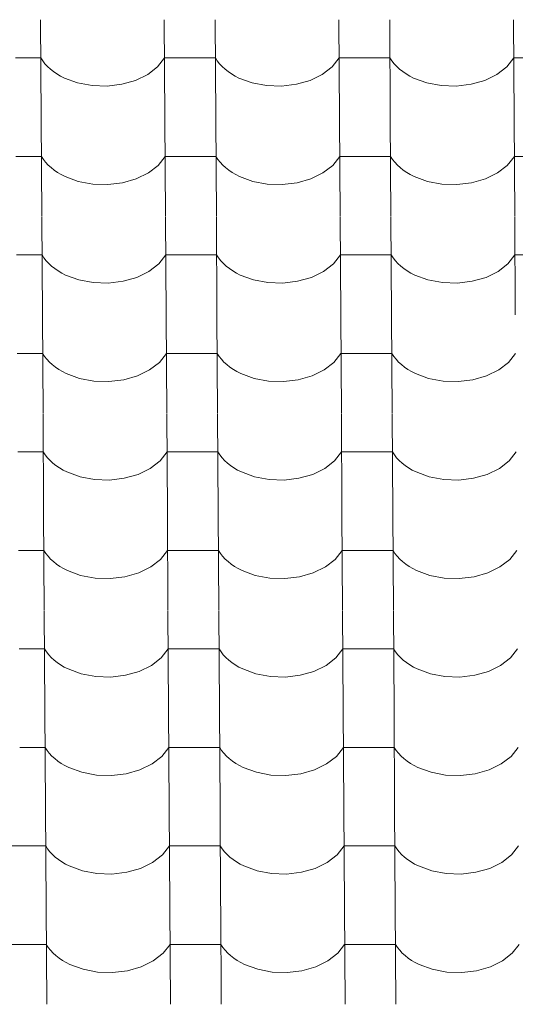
# Model space of a CAD drawing. Header units: millimetres. Extents: x -29001 to 109416, y -1251 to 13451.
# Tile 160 of 163: x -3480 to -3012, y 9032 to 9962. Entities that reach past the tile are written whole.
import ezdxf

# ---------------------------------------------------------------- set-up
doc = ezdxf.new("R2010")
doc.units = ezdxf.units.MM
doc.header["$MEASUREMENT"] = 0
doc.layers.add('POHLED JIŽNÍ_1_Konstrukce - nosné', color=7, linetype='Continuous')
doc.layers.add('POHLED JIŽNÍ_1_Nové_Výplně - Povrchové', color=7, linetype='Continuous')

# ---------------------------------------------------------------- blocks, each defined once
blk = doc.blocks.new('*X1', base_point=(-31394.74, -25864.88))
at = {"layer": 'POHLED JIŽNÍ_1_Nové_Výplně - Povrchové', "color": 21, "linetype": 'Continuous', "lineweight": 20, "true_color": 0xffaaaa}
for p, q in [((-3460.69, 9962.19), (-3460.11, 9869.52)), ((-3343.72, 9962.19), (-3343.14, 9869.52)), ((-3295.69, 9962.19), (-3295.11, 9869.52)), ((-3178.73, 9962.19), (-3178.15, 9869.52)), ((-3130.69, 9962.19), (-3130.11, 9869.52)), ((-3013.73, 9962.19), (-3013.15, 9869.52)), ((-3460.46, 9926.04), (-3484.48, 9926.04)), ((-3460.46, 9926.04), (-3458.62, 9923.24)), ((-3458.62, 9923.24), (-3456.48, 9920.55)), ((-3456.48, 9920.55), (-3454.06, 9917.96)), ((-3350.11, 9917.65), (-3343.5, 9926.04)), ((-3319.48, 9926.04), (-3343.5, 9926.04)), ((-3295.46, 9926.04), (-3319.48, 9926.04)), ((-3295.46, 9926.04), (-3293.62, 9923.24)), ((-3293.62, 9923.24), (-3291.48, 9920.55)), ((-3291.48, 9920.55), (-3289.06, 9917.96)), ((-3185.11, 9917.65), (-3178.5, 9926.04)), ((-3154.48, 9926.04), (-3178.5, 9926.04)), ((-3130.46, 9926.04), (-3154.48, 9926.04)), ((-3130.46, 9926.04), (-3128.62, 9923.24)), ((-3128.62, 9923.24), (-3126.49, 9920.55)), ((-3126.49, 9920.55), (-3124.06, 9917.96)), ((-3020.12, 9917.65), (-3013.5, 9926.04)), ((-2989.48, 9926.04), (-3013.5, 9926.04)), ((-3454.06, 9917.96), (-3451.36, 9915.5)), ((-3451.36, 9915.5), (-3448.4, 9913.17)), ((-3448.4, 9913.17), (-3445.21, 9910.99)), ((-3359.38, 9910.48), (-3350.11, 9917.65)), ((-3289.06, 9917.96), (-3286.36, 9915.5)), ((-3286.36, 9915.5), (-3283.41, 9913.17)), ((-3283.41, 9913.17), (-3280.21, 9910.99)), ((-3194.38, 9910.48), (-3185.11, 9917.65)), ((-3124.06, 9917.96), (-3121.37, 9915.5)), ((-3121.37, 9915.5), (-3118.41, 9913.17)), ((-3118.41, 9913.17), (-3115.21, 9910.99)), ((-3029.38, 9910.48), (-3020.12, 9917.65)), ((-3445.21, 9910.99), (-3441.78, 9908.97)), ((-3441.78, 9908.97), (-3438.15, 9907.12)), ((-3438.15, 9907.12), (-3425.68, 9902.55)), ((-3425.68, 9902.55), (-3412, 9899.96)), ((-3383.86, 9901.16), (-3370.82, 9904.89)), ((-3370.82, 9904.89), (-3359.38, 9910.48)), ((-3280.21, 9910.99), (-3276.78, 9908.97)), ((-3276.78, 9908.97), (-3273.15, 9907.12)), ((-3273.15, 9907.12), (-3260.68, 9902.55)), ((-3260.68, 9902.55), (-3247, 9899.96)), ((-3218.86, 9901.16), (-3205.82, 9904.89)), ((-3205.82, 9904.89), (-3194.38, 9910.48)), ((-3115.21, 9910.99), (-3111.79, 9908.97)), ((-3111.79, 9908.97), (-3108.15, 9907.12)), ((-3108.15, 9907.12), (-3095.68, 9902.55)), ((-3095.68, 9902.55), (-3082.01, 9899.96)), ((-3053.86, 9901.16), (-3040.82, 9904.89)), ((-3040.82, 9904.89), (-3029.38, 9910.48)), ((-3412, 9899.96), (-3397.82, 9899.49)), ((-3397.82, 9899.49), (-3383.86, 9901.16)), ((-3247, 9899.96), (-3232.82, 9899.49)), ((-3232.82, 9899.49), (-3218.86, 9901.16)), ((-3082.01, 9899.96), (-3067.82, 9899.49)), ((-3067.82, 9899.49), (-3053.86, 9901.16)), ((-3460.1, 9869.18), (-3459.52, 9776.51)), ((-3343.14, 9869.18), (-3342.56, 9776.51)), ((-3295.11, 9869.18), (-3294.53, 9776.51)), ((-3178.14, 9869.18), (-3177.56, 9776.51)), ((-3130.11, 9869.18), (-3129.53, 9776.51)), ((-3013.15, 9869.18), (-3012.57, 9776.51)), ((-3459.88, 9833.03), (-3483.9, 9833.03)), ((-3459.88, 9833.03), (-3458.04, 9830.23)), ((-3458.04, 9830.23), (-3455.9, 9827.54)), ((-3455.9, 9827.54), (-3453.47, 9824.95)), ((-3349.53, 9824.64), (-3342.92, 9833.03)), ((-3318.9, 9833.03), (-3342.92, 9833.03)), ((-3294.88, 9833.03), (-3318.9, 9833.03)), ((-3294.88, 9833.03), (-3293.04, 9830.23)), ((-3293.04, 9830.23), (-3290.9, 9827.54)), ((-3290.9, 9827.54), (-3288.48, 9824.95)), ((-3184.53, 9824.64), (-3177.92, 9833.03)), ((-3153.9, 9833.03), (-3177.92, 9833.03)), ((-3129.88, 9833.03), (-3153.9, 9833.03)), ((-3129.88, 9833.03), (-3128.04, 9830.23)), ((-3128.04, 9830.23), (-3125.9, 9827.54)), ((-3125.9, 9827.54), (-3123.48, 9824.95)), ((-3019.54, 9824.64), (-3012.92, 9833.03)), ((-2988.9, 9833.03), (-3012.92, 9833.03)), ((-3453.47, 9824.95), (-3450.78, 9822.49)), ((-3450.78, 9822.49), (-3447.82, 9820.16)), ((-3447.82, 9820.16), (-3444.62, 9817.98)), ((-3358.8, 9817.47), (-3349.53, 9824.64)), ((-3288.48, 9824.95), (-3285.78, 9822.49)), ((-3285.78, 9822.49), (-3282.83, 9820.16)), ((-3282.83, 9820.16), (-3279.63, 9817.98)), ((-3193.8, 9817.47), (-3184.53, 9824.64)), ((-3123.48, 9824.95), (-3120.78, 9822.49)), ((-3120.78, 9822.49), (-3117.83, 9820.16)), ((-3117.83, 9820.16), (-3114.63, 9817.98)), ((-3028.8, 9817.47), (-3019.54, 9824.64)), ((-3444.62, 9817.98), (-3441.2, 9815.96)), ((-3441.2, 9815.96), (-3437.57, 9814.11)), ((-3437.57, 9814.11), (-3425.1, 9809.54)), ((-3425.1, 9809.54), (-3411.42, 9806.95)), ((-3383.27, 9808.15), (-3370.24, 9811.88)), ((-3370.24, 9811.88), (-3358.8, 9817.47)), ((-3279.63, 9817.98), (-3276.2, 9815.96)), ((-3276.2, 9815.96), (-3272.57, 9814.11)), ((-3272.57, 9814.11), (-3260.1, 9809.54)), ((-3260.1, 9809.54), (-3246.42, 9806.95)), ((-3218.28, 9808.15), (-3205.24, 9811.88)), ((-3205.24, 9811.88), (-3193.8, 9817.47)), ((-3114.63, 9817.98), (-3111.21, 9815.96)), ((-3111.21, 9815.96), (-3107.57, 9814.11)), ((-3107.57, 9814.11), (-3095.1, 9809.54)), ((-3095.1, 9809.54), (-3081.42, 9806.95)), ((-3053.28, 9808.15), (-3040.24, 9811.88)), ((-3040.24, 9811.88), (-3028.8, 9817.47)), ((-3411.42, 9806.95), (-3397.24, 9806.48)), ((-3397.24, 9806.48), (-3383.27, 9808.15)), ((-3246.42, 9806.95), (-3232.24, 9806.48)), ((-3232.24, 9806.48), (-3218.28, 9808.15)), ((-3081.42, 9806.95), (-3067.24, 9806.48)), ((-3067.24, 9806.48), (-3053.28, 9808.15)), ((-3459.52, 9776.17), (-3458.94, 9683.5)), ((-3342.56, 9776.17), (-3341.98, 9683.5)), ((-3294.53, 9776.17), (-3293.95, 9683.5)), ((-3177.56, 9776.17), (-3176.98, 9683.5)), ((-3129.53, 9776.17), (-3128.95, 9683.5)), ((-3012.56, 9776.17), (-3011.99, 9683.5)), ((-3459.3, 9740.02), (-3483.31, 9740.02)), ((-3459.3, 9740.02), (-3457.46, 9737.22)), ((-3457.46, 9737.22), (-3455.32, 9734.53)), ((-3348.95, 9731.63), (-3342.33, 9740.02)), ((-3318.32, 9740.02), (-3342.33, 9740.02)), ((-3294.3, 9740.02), (-3318.32, 9740.02)), ((-3294.3, 9740.02), (-3292.46, 9737.22)), ((-3292.46, 9737.22), (-3290.32, 9734.53)), ((-3183.95, 9731.63), (-3177.34, 9740.02)), ((-3153.32, 9740.02), (-3177.34, 9740.02)), ((-3129.3, 9740.02), (-3153.32, 9740.02)), ((-3129.3, 9740.02), (-3127.46, 9737.22)), ((-3127.46, 9737.22), (-3125.32, 9734.53)), ((-3018.95, 9731.63), (-3012.34, 9740.02)), ((-2988.32, 9740.02), (-3012.34, 9740.02)), ((-3455.32, 9734.53), (-3452.89, 9731.94)), ((-3452.89, 9731.94), (-3450.2, 9729.48)), ((-3450.2, 9729.48), (-3447.24, 9727.15)), ((-3447.24, 9727.15), (-3444.04, 9724.97)), ((-3358.21, 9724.46), (-3348.95, 9731.63)), ((-3290.32, 9734.53), (-3287.9, 9731.94)), ((-3287.9, 9731.94), (-3285.2, 9729.48)), ((-3285.2, 9729.48), (-3282.24, 9727.15)), ((-3282.24, 9727.15), (-3279.05, 9724.97)), ((-3193.22, 9724.46), (-3183.95, 9731.63)), ((-3125.32, 9734.53), (-3122.9, 9731.94)), ((-3122.9, 9731.94), (-3120.2, 9729.48)), ((-3120.2, 9729.48), (-3117.25, 9727.15)), ((-3117.25, 9727.15), (-3114.05, 9724.97)), ((-3028.22, 9724.46), (-3018.95, 9731.63)), ((-3444.04, 9724.97), (-3440.62, 9722.95)), ((-3440.62, 9722.95), (-3436.99, 9721.1)), ((-3436.99, 9721.1), (-3424.51, 9716.53)), ((-3424.51, 9716.53), (-3410.84, 9713.94)), ((-3382.69, 9715.14), (-3369.66, 9718.87)), ((-3369.66, 9718.87), (-3358.21, 9724.46)), ((-3279.05, 9724.97), (-3275.62, 9722.95)), ((-3275.62, 9722.95), (-3271.99, 9721.1)), ((-3271.99, 9721.1), (-3259.52, 9716.53)), ((-3259.52, 9716.53), (-3245.84, 9713.94)), ((-3217.69, 9715.14), (-3204.66, 9718.87)), ((-3204.66, 9718.87), (-3193.22, 9724.46)), ((-3114.05, 9724.97), (-3110.62, 9722.95)), ((-3110.62, 9722.95), (-3106.99, 9721.1)), ((-3106.99, 9721.1), (-3094.52, 9716.53)), ((-3094.52, 9716.53), (-3080.84, 9713.94)), ((-3052.7, 9715.14), (-3039.66, 9718.87)), ((-3039.66, 9718.87), (-3028.22, 9724.46)), ((-3410.84, 9713.94), (-3396.66, 9713.47)), ((-3396.66, 9713.47), (-3382.69, 9715.14)), ((-3245.84, 9713.94), (-3231.66, 9713.47)), ((-3231.66, 9713.47), (-3217.69, 9715.14)), ((-3080.84, 9713.94), (-3066.66, 9713.47)), ((-3066.66, 9713.47), (-3052.7, 9715.14)), ((-3458.94, 9683.16), (-3458.36, 9590.49)), ((-3341.98, 9683.16), (-3341.4, 9590.49)), ((-3293.94, 9683.16), (-3293.36, 9590.49)), ((-3176.98, 9683.16), (-3176.4, 9590.49)), ((-3128.95, 9683.16), (-3128.37, 9590.49)), ((-3458.72, 9647.01), (-3482.73, 9647.01)), ((-3458.72, 9647.01), (-3456.87, 9644.22)), ((-3456.87, 9644.22), (-3454.74, 9641.52)), ((-3348.37, 9638.62), (-3341.75, 9647.01)), ((-3317.73, 9647.01), (-3341.75, 9647.01)), ((-3293.72, 9647.01), (-3317.73, 9647.01)), ((-3293.72, 9647.01), (-3291.88, 9644.22)), ((-3291.88, 9644.22), (-3289.74, 9641.52)), ((-3183.37, 9638.62), (-3176.75, 9647.01)), ((-3152.74, 9647.01), (-3176.75, 9647.01)), ((-3128.72, 9647.01), (-3152.74, 9647.01)), ((-3128.72, 9647.01), (-3126.88, 9644.22)), ((-3126.88, 9644.22), (-3124.74, 9641.52)), ((-3018.37, 9638.62), (-3011.76, 9647.01)), ((-3454.74, 9641.52), (-3452.31, 9638.93)), ((-3452.31, 9638.93), (-3449.62, 9636.47)), ((-3449.62, 9636.47), (-3446.66, 9634.14)), ((-3446.66, 9634.14), (-3443.46, 9631.96)), ((-3357.63, 9631.45), (-3348.37, 9638.62)), ((-3289.74, 9641.52), (-3287.31, 9638.93)), ((-3287.31, 9638.93), (-3284.62, 9636.47)), ((-3284.62, 9636.47), (-3281.66, 9634.14)), ((-3281.66, 9634.14), (-3278.46, 9631.96)), ((-3192.64, 9631.45), (-3183.37, 9638.62)), ((-3124.74, 9641.52), (-3122.32, 9638.93)), ((-3122.32, 9638.93), (-3119.62, 9636.47)), ((-3119.62, 9636.47), (-3116.67, 9634.14)), ((-3116.67, 9634.14), (-3113.47, 9631.96)), ((-3027.64, 9631.45), (-3018.37, 9638.62)), ((-3443.46, 9631.96), (-3440.04, 9629.94)), ((-3440.04, 9629.94), (-3436.4, 9628.1)), ((-3436.4, 9628.1), (-3423.93, 9623.52)), ((-3423.93, 9623.52), (-3410.26, 9620.94)), ((-3382.11, 9622.13), (-3369.07, 9625.86)), ((-3369.07, 9625.86), (-3357.63, 9631.45)), ((-3278.46, 9631.96), (-3275.04, 9629.94)), ((-3275.04, 9629.94), (-3271.41, 9628.1)), ((-3271.41, 9628.1), (-3258.93, 9623.52)), ((-3258.93, 9623.52), (-3245.26, 9620.94)), ((-3217.11, 9622.13), (-3204.08, 9625.86)), ((-3204.08, 9625.86), (-3192.64, 9631.45)), ((-3113.47, 9631.96), (-3110.04, 9629.94)), ((-3110.04, 9629.94), (-3106.41, 9628.1)), ((-3106.41, 9628.1), (-3093.94, 9623.52)), ((-3093.94, 9623.52), (-3080.26, 9620.94)), ((-3052.12, 9622.13), (-3039.08, 9625.86)), ((-3039.08, 9625.86), (-3027.64, 9631.45)), ((-3410.26, 9620.94), (-3396.08, 9620.46)), ((-3396.08, 9620.46), (-3382.11, 9622.13)), ((-3245.26, 9620.94), (-3231.08, 9620.46)), ((-3231.08, 9620.46), (-3217.11, 9622.13)), ((-3080.26, 9620.94), (-3066.08, 9620.46)), ((-3066.08, 9620.46), (-3052.12, 9622.13)), ((-3458.36, 9590.16), (-3457.78, 9497.48)), ((-3341.4, 9590.16), (-3340.82, 9497.48)), ((-3293.36, 9590.16), (-3292.78, 9497.48)), ((-3176.4, 9590.16), (-3175.82, 9497.48)), ((-3128.36, 9590.16), (-3127.79, 9497.48)), ((-3458.13, 9554), (-3482.15, 9554)), ((-3458.13, 9554), (-3456.29, 9551.21)), ((-3456.29, 9551.21), (-3454.15, 9548.51)), ((-3347.79, 9545.61), (-3341.17, 9554)), ((-3317.15, 9554), (-3341.17, 9554)), ((-3293.14, 9554), (-3317.15, 9554)), ((-3293.14, 9554), (-3291.29, 9551.21)), ((-3291.29, 9551.21), (-3289.16, 9548.51)), ((-3182.79, 9545.61), (-3176.17, 9554)), ((-3152.16, 9554), (-3176.17, 9554)), ((-3128.14, 9554), (-3152.16, 9554)), ((-3128.14, 9554), (-3126.3, 9551.21)), ((-3126.3, 9551.21), (-3124.16, 9548.51)), ((-3017.79, 9545.61), (-3011.18, 9554)), ((-3454.15, 9548.51), (-3451.73, 9545.92)), ((-3451.73, 9545.92), (-3449.03, 9543.46)), ((-3449.03, 9543.46), (-3446.08, 9541.13)), ((-3446.08, 9541.13), (-3442.88, 9538.95)), ((-3357.05, 9538.44), (-3347.79, 9545.61)), ((-3289.16, 9548.51), (-3286.73, 9545.92)), ((-3286.73, 9545.92), (-3284.04, 9543.46)), ((-3284.04, 9543.46), (-3281.08, 9541.13)), ((-3281.08, 9541.13), (-3277.88, 9538.95)), ((-3192.05, 9538.44), (-3182.79, 9545.61)), ((-3124.16, 9548.51), (-3121.74, 9545.92)), ((-3121.74, 9545.92), (-3119.04, 9543.46)), ((-3119.04, 9543.46), (-3116.08, 9541.13)), ((-3116.08, 9541.13), (-3112.89, 9538.95)), ((-3027.06, 9538.44), (-3017.79, 9545.61)), ((-3442.88, 9538.95), (-3439.46, 9536.93)), ((-3439.46, 9536.93), (-3435.82, 9535.09)), ((-3435.82, 9535.09), (-3423.35, 9530.51)), ((-3423.35, 9530.51), (-3409.68, 9527.93)), ((-3381.53, 9529.13), (-3368.49, 9532.85)), ((-3368.49, 9532.85), (-3357.05, 9538.44)), ((-3277.88, 9538.95), (-3274.46, 9536.93)), ((-3274.46, 9536.93), (-3270.83, 9535.09)), ((-3270.83, 9535.09), (-3258.35, 9530.51)), ((-3258.35, 9530.51), (-3244.68, 9527.93)), ((-3216.53, 9529.13), (-3203.5, 9532.85)), ((-3203.5, 9532.85), (-3192.05, 9538.44)), ((-3112.89, 9538.95), (-3109.46, 9536.93)), ((-3109.46, 9536.93), (-3105.83, 9535.09)), ((-3105.83, 9535.09), (-3093.36, 9530.51)), ((-3093.36, 9530.51), (-3079.68, 9527.93)), ((-3051.53, 9529.13), (-3038.5, 9532.85)), ((-3038.5, 9532.85), (-3027.06, 9538.44)), ((-3409.68, 9527.93), (-3395.49, 9527.46)), ((-3395.49, 9527.46), (-3381.53, 9529.13)), ((-3244.68, 9527.93), (-3230.5, 9527.46)), ((-3230.5, 9527.46), (-3216.53, 9529.13)), ((-3079.68, 9527.93), (-3065.5, 9527.46)), ((-3065.5, 9527.46), (-3051.53, 9529.13)), ((-3457.78, 9497.15), (-3457.2, 9404.47)), ((-3340.82, 9497.15), (-3340.24, 9404.47)), ((-3292.78, 9497.15), (-3292.2, 9404.47)), ((-3175.82, 9497.15), (-3175.24, 9404.47)), ((-3127.78, 9497.15), (-3127.2, 9404.47)), ((-3457.55, 9460.99), (-3481.57, 9460.99)), ((-3457.55, 9460.99), (-3455.71, 9458.2)), ((-3455.71, 9458.2), (-3453.57, 9455.5)), ((-3347.2, 9452.6), (-3340.59, 9460.99)), ((-3316.57, 9460.99), (-3340.59, 9460.99)), ((-3292.55, 9460.99), (-3316.57, 9460.99)), ((-3292.55, 9460.99), (-3290.71, 9458.2)), ((-3290.71, 9458.2), (-3288.57, 9455.5)), ((-3182.21, 9452.6), (-3175.59, 9460.99)), ((-3151.57, 9460.99), (-3175.59, 9460.99)), ((-3127.56, 9460.99), (-3151.57, 9460.99)), ((-3127.56, 9460.99), (-3125.72, 9458.2)), ((-3125.72, 9458.2), (-3123.58, 9455.5)), ((-3017.21, 9452.6), (-3010.59, 9460.99)), ((-3453.57, 9455.5), (-3451.15, 9452.91)), ((-3451.15, 9452.91), (-3448.45, 9450.45)), ((-3448.45, 9450.45), (-3445.5, 9448.12)), ((-3445.5, 9448.12), (-3442.3, 9445.94)), ((-3356.47, 9445.43), (-3347.2, 9452.6)), ((-3288.57, 9455.5), (-3286.15, 9452.91)), ((-3286.15, 9452.91), (-3283.45, 9450.45)), ((-3283.45, 9450.45), (-3280.5, 9448.12)), ((-3280.5, 9448.12), (-3277.3, 9445.94)), ((-3191.47, 9445.43), (-3182.21, 9452.6)), ((-3123.58, 9455.5), (-3121.15, 9452.91)), ((-3121.15, 9452.91), (-3118.46, 9450.45)), ((-3118.46, 9450.45), (-3115.5, 9448.12)), ((-3115.5, 9448.12), (-3112.3, 9445.94)), ((-3026.47, 9445.43), (-3017.21, 9452.6)), ((-3442.3, 9445.94), (-3438.87, 9443.93)), ((-3438.87, 9443.93), (-3435.24, 9442.08)), ((-3435.24, 9442.08), (-3422.77, 9437.5)), ((-3422.77, 9437.5), (-3409.09, 9434.92)), ((-3380.95, 9436.12), (-3367.91, 9439.84)), ((-3367.91, 9439.84), (-3356.47, 9445.43)), ((-3277.3, 9445.94), (-3273.88, 9443.93)), ((-3273.88, 9443.93), (-3270.24, 9442.08)), ((-3270.24, 9442.08), (-3257.77, 9437.5)), ((-3257.77, 9437.5), (-3244.1, 9434.92)), ((-3215.95, 9436.12), (-3202.91, 9439.84)), ((-3202.91, 9439.84), (-3191.47, 9445.43)), ((-3112.3, 9445.94), (-3108.88, 9443.93)), ((-3108.88, 9443.93), (-3105.25, 9442.08)), ((-3105.25, 9442.08), (-3092.77, 9437.5)), ((-3092.77, 9437.5), (-3079.1, 9434.92)), ((-3050.95, 9436.12), (-3037.92, 9439.84)), ((-3037.92, 9439.84), (-3026.47, 9445.43)), ((-3409.09, 9434.92), (-3394.91, 9434.45)), ((-3394.91, 9434.45), (-3380.95, 9436.12)), ((-3244.1, 9434.92), (-3229.91, 9434.45)), ((-3229.91, 9434.45), (-3215.95, 9436.12)), ((-3079.1, 9434.92), (-3064.92, 9434.45)), ((-3064.92, 9434.45), (-3050.95, 9436.12)), ((-3457.2, 9404.14), (-3456.62, 9311.46)), ((-3340.23, 9404.14), (-3339.65, 9311.46)), ((-3292.2, 9404.14), (-3291.62, 9311.46)), ((-3175.24, 9404.14), (-3174.66, 9311.46)), ((-3127.2, 9404.14), (-3126.62, 9311.46)), ((-3456.97, 9367.98), (-3480.99, 9367.98)), ((-3456.97, 9367.98), (-3455.13, 9365.19)), ((-3455.13, 9365.19), (-3452.99, 9362.49)), ((-3346.62, 9359.59), (-3340.01, 9367.98)), ((-3315.99, 9367.98), (-3340.01, 9367.98)), ((-3291.97, 9367.98), (-3315.99, 9367.98)), ((-3291.97, 9367.98), (-3290.13, 9365.19)), ((-3290.13, 9365.19), (-3287.99, 9362.49)), ((-3181.63, 9359.59), (-3175.01, 9367.98)), ((-3150.99, 9367.98), (-3175.01, 9367.98)), ((-3126.98, 9367.98), (-3150.99, 9367.98)), ((-3126.98, 9367.98), (-3125.13, 9365.19)), ((-3125.13, 9365.19), (-3123, 9362.49)), ((-3016.63, 9359.59), (-3010.01, 9367.98)), ((-3452.99, 9362.49), (-3450.57, 9359.9)), ((-3450.57, 9359.9), (-3447.87, 9357.44)), ((-3447.87, 9357.44), (-3444.92, 9355.11)), ((-3444.92, 9355.11), (-3441.72, 9352.93)), ((-3355.89, 9352.42), (-3346.62, 9359.59)), ((-3287.99, 9362.49), (-3285.57, 9359.9)), ((-3285.57, 9359.9), (-3282.87, 9357.44)), ((-3282.87, 9357.44), (-3279.92, 9355.11)), ((-3279.92, 9355.11), (-3276.72, 9352.93)), ((-3190.89, 9352.42), (-3181.63, 9359.59)), ((-3123, 9362.49), (-3120.57, 9359.9)), ((-3120.57, 9359.9), (-3117.88, 9357.44)), ((-3117.88, 9357.44), (-3114.92, 9355.11)), ((-3114.92, 9355.11), (-3111.72, 9352.93)), ((-3025.89, 9352.42), (-3016.63, 9359.59)), ((-3441.72, 9352.93), (-3438.29, 9350.92)), ((-3438.29, 9350.92), (-3434.66, 9349.07)), ((-3434.66, 9349.07), (-3422.19, 9344.5)), ((-3422.19, 9344.5), (-3408.51, 9341.91)), ((-3380.37, 9343.11), (-3367.33, 9346.83)), ((-3367.33, 9346.83), (-3355.89, 9352.42)), ((-3276.72, 9352.93), (-3273.3, 9350.92)), ((-3273.3, 9350.92), (-3269.66, 9349.07)), ((-3269.66, 9349.07), (-3257.19, 9344.5)), ((-3257.19, 9344.5), (-3243.51, 9341.91)), ((-3215.37, 9343.11), (-3202.33, 9346.83)), ((-3202.33, 9346.83), (-3190.89, 9352.42)), ((-3111.72, 9352.93), (-3108.3, 9350.92)), ((-3108.3, 9350.92), (-3104.66, 9349.07)), ((-3104.66, 9349.07), (-3092.19, 9344.5)), ((-3092.19, 9344.5), (-3078.52, 9341.91)), ((-3050.37, 9343.11), (-3037.34, 9346.83)), ((-3037.34, 9346.83), (-3025.89, 9352.42)), ((-3408.51, 9341.91), (-3394.33, 9341.44)), ((-3394.33, 9341.44), (-3380.37, 9343.11)), ((-3243.51, 9341.91), (-3229.33, 9341.44)), ((-3229.33, 9341.44), (-3215.37, 9343.11)), ((-3078.52, 9341.91), (-3064.34, 9341.44)), ((-3064.34, 9341.44), (-3050.37, 9343.11)), ((-3456.61, 9311.13), (-3456.04, 9218.45)), ((-3339.65, 9311.13), (-3339.07, 9218.45)), ((-3291.62, 9311.13), (-3291.04, 9218.45)), ((-3174.65, 9311.13), (-3174.08, 9218.45)), ((-3126.62, 9311.13), (-3126.04, 9218.45)), ((-3456.39, 9274.97), (-3480.41, 9274.97)), ((-3456.39, 9274.97), (-3454.55, 9272.18)), ((-3454.55, 9272.18), (-3452.41, 9269.48)), ((-3346.04, 9266.59), (-3339.43, 9274.97)), ((-3315.41, 9274.97), (-3339.43, 9274.97)), ((-3291.39, 9274.97), (-3315.41, 9274.97)), ((-3291.39, 9274.97), (-3289.55, 9272.18)), ((-3289.55, 9272.18), (-3287.41, 9269.48)), ((-3181.04, 9266.59), (-3174.43, 9274.97)), ((-3150.41, 9274.97), (-3174.43, 9274.97)), ((-3126.39, 9274.97), (-3150.41, 9274.97)), ((-3126.39, 9274.97), (-3124.55, 9272.18)), ((-3124.55, 9272.18), (-3122.41, 9269.48)), ((-3016.05, 9266.59), (-3009.43, 9274.97)), ((-3452.41, 9269.48), (-3449.99, 9266.9)), ((-3449.99, 9266.9), (-3447.29, 9264.43)), ((-3447.29, 9264.43), (-3444.33, 9262.1)), ((-3444.33, 9262.1), (-3441.14, 9259.93)), ((-3355.31, 9259.41), (-3346.04, 9266.59)), ((-3287.41, 9269.48), (-3284.99, 9266.9)), ((-3284.99, 9266.9), (-3282.29, 9264.43)), ((-3282.29, 9264.43), (-3279.34, 9262.1)), ((-3279.34, 9262.1), (-3276.14, 9259.93)), ((-3190.31, 9259.41), (-3181.04, 9266.59)), ((-3122.41, 9269.48), (-3119.99, 9266.9)), ((-3119.99, 9266.9), (-3117.29, 9264.43)), ((-3117.29, 9264.43), (-3114.34, 9262.1)), ((-3114.34, 9262.1), (-3111.14, 9259.93)), ((-3025.31, 9259.41), (-3016.05, 9266.59)), ((-3441.14, 9259.93), (-3437.71, 9257.91)), ((-3437.71, 9257.91), (-3434.08, 9256.06)), ((-3434.08, 9256.06), (-3421.61, 9251.49)), ((-3421.61, 9251.49), (-3407.93, 9248.9)), ((-3379.78, 9250.1), (-3366.75, 9253.82)), ((-3366.75, 9253.82), (-3355.31, 9259.41)), ((-3276.14, 9259.93), (-3272.71, 9257.91)), ((-3272.71, 9257.91), (-3269.08, 9256.06)), ((-3269.08, 9256.06), (-3256.61, 9251.49)), ((-3256.61, 9251.49), (-3242.93, 9248.9)), ((-3214.79, 9250.1), (-3201.75, 9253.82)), ((-3201.75, 9253.82), (-3190.31, 9259.41)), ((-3111.14, 9259.93), (-3107.72, 9257.91)), ((-3107.72, 9257.91), (-3104.08, 9256.06)), ((-3104.08, 9256.06), (-3091.61, 9251.49)), ((-3091.61, 9251.49), (-3077.94, 9248.9)), ((-3049.79, 9250.1), (-3036.75, 9253.82)), ((-3036.75, 9253.82), (-3025.31, 9259.41)), ((-3407.93, 9248.9), (-3393.75, 9248.43)), ((-3393.75, 9248.43), (-3379.78, 9250.1)), ((-3242.93, 9248.9), (-3228.75, 9248.43)), ((-3228.75, 9248.43), (-3214.79, 9250.1)), ((-3077.94, 9248.9), (-3063.75, 9248.43)), ((-3063.75, 9248.43), (-3049.79, 9250.1)), ((-3456.03, 9218.12), (-3455.45, 9125.44)), ((-3339.07, 9218.12), (-3338.49, 9125.44)), ((-3291.04, 9218.12), (-3290.46, 9125.44)), ((-3174.07, 9218.12), (-3173.49, 9125.44)), ((-3126.04, 9218.12), (-3125.46, 9125.44)), ((-3479.82, 9181.96), (-3503.84, 9181.96)), ((-3455.81, 9181.96), (-3479.82, 9181.96)), ((-3455.81, 9181.96), (-3453.97, 9179.17)), ((-3453.97, 9179.17), (-3451.83, 9176.47)), ((-3345.46, 9173.58), (-3338.84, 9181.96)), ((-3314.83, 9181.96), (-3338.84, 9181.96)), ((-3290.81, 9181.96), (-3314.83, 9181.96)), ((-3290.81, 9181.96), (-3288.97, 9179.17)), ((-3288.97, 9179.17), (-3286.83, 9176.47)), ((-3180.46, 9173.58), (-3173.85, 9181.96)), ((-3149.83, 9181.96), (-3173.85, 9181.96)), ((-3125.81, 9181.96), (-3149.83, 9181.96)), ((-3125.81, 9181.96), (-3123.97, 9179.17)), ((-3123.97, 9179.17), (-3121.83, 9176.47)), ((-3015.47, 9173.58), (-3008.85, 9181.96)), ((-3451.83, 9176.47), (-3449.4, 9173.89)), ((-3449.4, 9173.89), (-3446.71, 9171.42)), ((-3446.71, 9171.42), (-3443.75, 9169.1)), ((-3443.75, 9169.1), (-3440.55, 9166.92)), ((-3354.73, 9166.4), (-3345.46, 9173.58)), ((-3286.83, 9176.47), (-3284.41, 9173.89)), ((-3284.41, 9173.89), (-3281.71, 9171.42)), ((-3281.71, 9171.42), (-3278.75, 9169.1)), ((-3278.75, 9169.1), (-3275.56, 9166.92)), ((-3189.73, 9166.4), (-3180.46, 9173.58)), ((-3121.83, 9176.47), (-3119.41, 9173.89)), ((-3119.41, 9173.89), (-3116.71, 9171.42)), ((-3116.71, 9171.42), (-3113.76, 9169.1)), ((-3113.76, 9169.1), (-3110.56, 9166.92)), ((-3024.73, 9166.4), (-3015.47, 9173.58)), ((-3440.55, 9166.92), (-3437.13, 9164.9)), ((-3437.13, 9164.9), (-3433.5, 9163.05)), ((-3433.5, 9163.05), (-3421.02, 9158.48)), ((-3421.02, 9158.48), (-3407.35, 9155.89)), ((-3379.2, 9157.09), (-3366.17, 9160.81)), ((-3366.17, 9160.81), (-3354.73, 9166.4)), ((-3275.56, 9166.92), (-3272.13, 9164.9)), ((-3272.13, 9164.9), (-3268.5, 9163.05)), ((-3268.5, 9163.05), (-3256.03, 9158.48)), ((-3256.03, 9158.48), (-3242.35, 9155.89)), ((-3214.21, 9157.09), (-3201.17, 9160.81)), ((-3201.17, 9160.81), (-3189.73, 9166.4)), ((-3110.56, 9166.92), (-3107.13, 9164.9)), ((-3107.13, 9164.9), (-3103.5, 9163.05)), ((-3103.5, 9163.05), (-3091.03, 9158.48)), ((-3091.03, 9158.48), (-3077.35, 9155.89)), ((-3049.21, 9157.09), (-3036.17, 9160.81)), ((-3036.17, 9160.81), (-3024.73, 9166.4)), ((-3407.35, 9155.89), (-3393.17, 9155.42)), ((-3393.17, 9155.42), (-3379.2, 9157.09)), ((-3242.35, 9155.89), (-3228.17, 9155.42)), ((-3228.17, 9155.42), (-3214.21, 9157.09)), ((-3077.35, 9155.89), (-3063.17, 9155.42)), ((-3063.17, 9155.42), (-3049.21, 9157.09)), ((-3455.45, 9125.11), (-3454.87, 9032.43)), ((-3338.49, 9125.11), (-3337.91, 9032.43)), ((-3290.45, 9125.11), (-3289.88, 9032.43)), ((-3173.49, 9125.11), (-3172.91, 9032.43)), ((-3125.46, 9125.11), (-3124.88, 9032.43)), ((-3479.24, 9088.95), (-3503.26, 9088.95)), ((-3455.23, 9088.95), (-3479.24, 9088.95)), ((-3455.23, 9088.95), (-3453.38, 9086.16)), ((-3453.38, 9086.16), (-3451.25, 9083.46)), ((-3344.88, 9080.57), (-3338.26, 9088.95)), ((-3314.25, 9088.95), (-3338.26, 9088.95)), ((-3290.23, 9088.95), (-3314.25, 9088.95)), ((-3290.23, 9088.95), (-3288.39, 9086.16)), ((-3288.39, 9086.16), (-3286.25, 9083.46)), ((-3179.88, 9080.57), (-3173.27, 9088.95)), ((-3149.25, 9088.95), (-3173.27, 9088.95)), ((-3125.23, 9088.95), (-3149.25, 9088.95)), ((-3125.23, 9088.95), (-3123.39, 9086.16)), ((-3123.39, 9086.16), (-3121.25, 9083.46)), ((-3014.88, 9080.57), (-3008.27, 9088.95)), ((-3451.25, 9083.46), (-3448.82, 9080.88)), ((-3448.82, 9080.88), (-3446.13, 9078.41)), ((-3446.13, 9078.41), (-3443.17, 9076.09)), ((-3443.17, 9076.09), (-3439.97, 9073.91)), ((-3354.14, 9073.4), (-3344.88, 9080.57)), ((-3286.25, 9083.46), (-3283.83, 9080.88)), ((-3283.83, 9080.88), (-3281.13, 9078.41)), ((-3281.13, 9078.41), (-3278.17, 9076.09)), ((-3278.17, 9076.09), (-3274.98, 9073.91)), ((-3189.15, 9073.4), (-3179.88, 9080.57)), ((-3121.25, 9083.46), (-3118.83, 9080.88)), ((-3118.83, 9080.88), (-3116.13, 9078.41)), ((-3116.13, 9078.41), (-3113.18, 9076.09)), ((-3113.18, 9076.09), (-3109.98, 9073.91)), ((-3024.15, 9073.4), (-3014.88, 9080.57)), ((-3439.97, 9073.91), (-3436.55, 9071.89)), ((-3436.55, 9071.89), (-3432.91, 9070.04)), ((-3432.91, 9070.04), (-3420.44, 9065.47)), ((-3420.44, 9065.47), (-3406.77, 9062.88)), ((-3378.62, 9064.08), (-3365.59, 9067.8)), ((-3365.59, 9067.8), (-3354.14, 9073.4)), ((-3274.98, 9073.91), (-3271.55, 9071.89)), ((-3271.55, 9071.89), (-3267.92, 9070.04)), ((-3267.92, 9070.04), (-3255.45, 9065.47)), ((-3255.45, 9065.47), (-3241.77, 9062.88)), ((-3213.62, 9064.08), (-3200.59, 9067.8)), ((-3200.59, 9067.8), (-3189.15, 9073.4)), ((-3109.98, 9073.91), (-3106.55, 9071.89)), ((-3106.55, 9071.89), (-3102.92, 9070.04)), ((-3102.92, 9070.04), (-3090.45, 9065.47)), ((-3090.45, 9065.47), (-3076.77, 9062.88)), ((-3048.63, 9064.08), (-3035.59, 9067.8)), ((-3035.59, 9067.8), (-3024.15, 9073.4)), ((-3406.77, 9062.88), (-3392.59, 9062.41)), ((-3392.59, 9062.41), (-3378.62, 9064.08)), ((-3241.77, 9062.88), (-3227.59, 9062.41)), ((-3227.59, 9062.41), (-3213.62, 9064.08)), ((-3076.77, 9062.88), (-3062.59, 9062.41)), ((-3062.59, 9062.41), (-3048.63, 9064.08))]:
    blk.add_line(p, q, dxfattribs=at)

msp = doc.modelspace()

# ---------------------------------------------------------------- block references
at = {"layer": 'POHLED JIŽNÍ_1_Konstrukce - nosné', "color": 9, "linetype": 'Continuous', "lineweight": 13}
msp.add_blockref('*X1', (-31394.74, -25864.88), dxfattribs=at)

doc.saveas('drawing.dxf')
